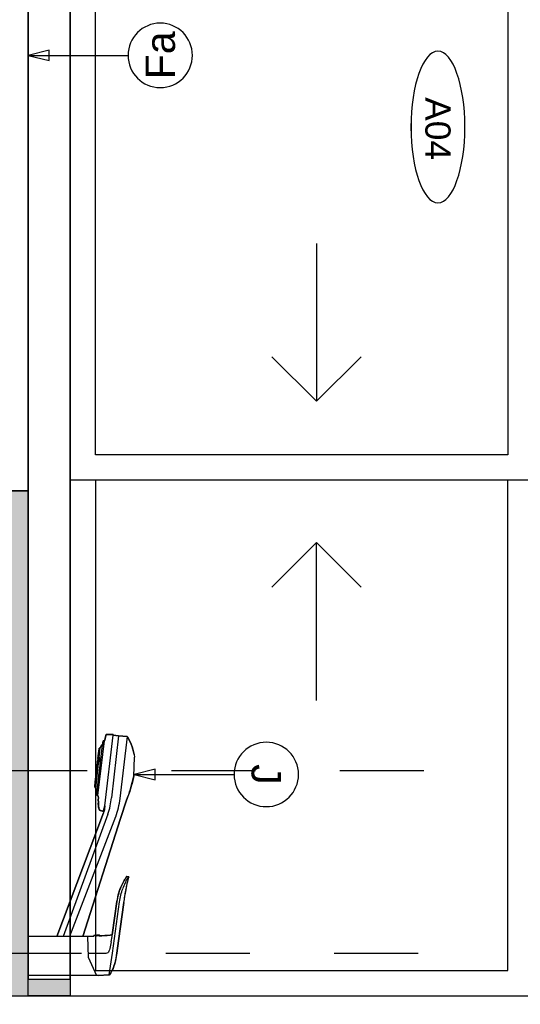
# Model space of a CAD drawing. Header units: millimetres. Extents: x -989 to -850, y -581 to -509.
# Tile 26 of 52: x -953.442 to -952.847, y -576.355 to -575.185. Entities that reach past the tile are written whole.
import ezdxf
from ezdxf.enums import TextEntityAlignment as Align

# ---------------------------------------------------------------- set-up
doc = ezdxf.new("R2010")
doc.units = ezdxf.units.MM
doc.header["$LTSCALE"] = 0.2
doc.set_wipeout_variables(frame=1)
doc.linetypes.add('DASHDOT', pattern=[1, 0.5, -0.25, 0, -0.25])
for name, color, linetype in [('A-ALBA-0', 253, 'Continuous'), ('A-ALBA-2', 2, 'Continuous'), ('A-ALBA-4', 6, 'Continuous'), ('A-ANNO-NIV', 2, 'Continuous'), ('A-ANNO-PLANI @ 20', 1, 'Continuous'), ('A-ANNO-SIMB @ 20', 2, 'Continuous'), ('A-ANOT-COTA-PARC', 1, 'Continuous'), ('A-EQPM-FIJO', 1, 'Continuous'), ('A-EQPM-SANI', 1, 'Continuous'), ('TXT COTA', 3, 'Continuous')]:
    doc.layers.add(name, color=color, linetype=linetype)
doc.styles.add('BIS-COTA', font='swissb.ttf')
doc.styles.add('E5-100', font='micross.ttf')
doc.dimstyles.new('BIS-COTA-NIVE', dxfattribs={"dimscale": 1.8, "dimtxt": 0.0018, "dimasz": 0.0015, "dimexe": 0, "dimexo": 0, "dimgap": 0.0027, "dimtad": 2, "dimtih": 1, "dimtoh": 1, "dimzin": 1, "dimdsep": 46, "dimtxsty": 'BIS-COTA', "dimblk1": 'MARK1', "dimblk2": 'MARK2', "dimsah": 1, "dimcen": 0.0015, "dimclrd": 1, "dimclre": 1, "dimaunit": 1, "dimadec": 0, "dimazin": 0, "dimtfac": 1, "dimtix": 1, "dimtofl": 0, "dimtmove": 2, "dimatfit": 3, "dimldrblk": 'MARK1', "dimfxl": 1, "dimtolj": 1, "dimarcsym": 0})
doc.dimstyles.new('BIS-COTA-PARC', dxfattribs={"dimscale": 0, "dimtxt": 0.0018, "dimasz": 0.001, "dimexe": 0.0015, "dimexo": 0, "dimgap": 0.0005, "dimtad": 1, "dimdec": 0, "dimlfac": 100, "dimzin": 9, "dimdsep": 46, "dimtxsty": 'BIS-COTA', "dimblk": 'OBLIQUE', "dimcen": 2.5, "dimclrd": 256, "dimclre": 251, "dimclrt": 2, "dimadec": 1, "dimazin": 2, "dimtfac": 1, "dimtdec": 0, "dimtix": 1, "dimtmove": 2, "dimatfit": 3, "dimldrblk": 'DOT', "dimfxl": 0.0015, "dimfxlon": 1, "dimtolj": 1, "dimtzin": 0, "dimarcsym": 0})

# ---------------------------------------------------------------- blocks, each defined once
blk = doc.blocks.new('_Oblique')
at = {"layer": 'TXT COTA', "color": 0, "lineweight": -2}
blk.add_line((-0.5, -0.5), (0.5, 0.5), dxfattribs=at)
blk = doc.blocks.new('*D627')
at = {"layer": 'A-ANOT-COTA-PARC', "color": 251, "lineweight": -2, "transparency": 16777216}
for p, q in [((-954.5142, -572.9447), (-954.4542, -572.9447)), ((-954.4542, -576.3447), (-954.5142, -576.3447))]:
    blk.add_line(p, q, dxfattribs=at)
at = {"layer": 'A-ANOT-COTA-PARC', "lineweight": -2, "transparency": 16777216}
blk.add_line((-954.4842, -576.3447), (-954.4842, -572.9447), dxfattribs=at)
at = {"layer": 'Defpoints', "color": 0, "transparency": 16777216}
for p in [(-955.105, -572.9447), (-954.4842, -572.9447), (-952.1202, -576.3447)]:
    blk.add_point(p, dxfattribs=at)
at = {"layer": 'A-ANOT-COTA-PARC', "lineweight": -2, "transparency": 16777216, "xscale": 0.02, "yscale": 0.02, "zscale": 0.02}
for p, rotation in [((-954.4842, -572.9447), 90), ((-954.4842, -576.3447), 270)]:
    blk.add_blockref('_Oblique', p, dxfattribs=dict(at, rotation=rotation))
at = {"layer": 'A-ANOT-COTA-PARC', "color": 2, "transparency": 16777216, "insert": (-954.5127, -574.6447), "char_height": 0.036, "attachment_point": 5, "rotation": 90, "style": 'BIS-COTA'}
blk.add_mtext('\\A1;340', dxfattribs=at)
blk = doc.blocks.new('_Dot')
at = {"color": 0, "linetype": 'ByBlock', "lineweight": -2}
blk.add_line((-0.5, 0), (-1, 0), dxfattribs=at)
at = {"color": 0, "linetype": 'ByBlock', "const_width": 0.5}
blk.add_lwpolyline([(-0.25, 0, 1), (0.25, 0, 1)], format="xyb", close=True, dxfattribs=at)
blk = doc.blocks.new('*U63')
blk.add_lwpolyline([(0, -0.007846), (-0.000312, -0.006596), (0.000313, -0.006596)], close=True)
blk.add_wipeout([(0, -0.001913), (0.000299, -0.00189), (0.000591, -0.00182), (0.000869, -0.001705), (0.001125, -0.001548), (0.001353, -0.001353), (0.001548, -0.001125), (0.001705, -0.000869), (0.00182, -0.000591), (0.00189, -0.000299), (0.001913, 0), (0.00189, 0.000299), (0.00182, 0.000591), (0.001705, 0.000869), (0.001548, 0.001125), (0.001353, 0.001353), (0.001125, 0.001548), (0.000869, 0.001705), (0.000591, 0.00182), (0.000299, 0.00189), (0, 0.001913), (-0.000299, 0.00189), (-0.000591, 0.00182), (-0.000869, 0.001705), (-0.001125, 0.001548), (-0.001353, 0.001353), (-0.001548, 0.001125), (-0.001705, 0.000869), (-0.00182, 0.000591), (-0.00189, 0.000299), (-0.001913, 0), (-0.00189, -0.000299), (-0.00182, -0.000591), (-0.001705, -0.000869), (-0.001548, -0.001125), (-0.001353, -0.001353), (-0.001125, -0.001548), (-0.000869, -0.001705), (-0.000591, -0.00182), (-0.000299, -0.00189)])
at = {"linetype": 'Continuous'}
blk.add_line((0, -0.007846), (0, -0.001913), dxfattribs=at)
blk.add_circle((0, 0), 0.001913)
at = {"color": 1, "linetype": 'Continuous', "style": 'E5-100'}
blk.add_attdef('LETRA', text='', height=0.00175, dxfattribs=at).set_placement((0, 0), align=Align.MIDDLE_CENTER)
blk = doc.blocks.new('*U61')
blk.add_lwpolyline([(0, 0.007846), (0.000312, 0.006596), (-0.000313, 0.006596)], close=True)
blk.add_wipeout([(0, -0.001913), (0.000299, -0.00189), (0.000591, -0.00182), (0.000869, -0.001705), (0.001125, -0.001548), (0.001353, -0.001353), (0.001548, -0.001125), (0.001705, -0.000869), (0.00182, -0.000591), (0.00189, -0.000299), (0.001913, 0), (0.00189, 0.000299), (0.00182, 0.000591), (0.001705, 0.000869), (0.001548, 0.001125), (0.001353, 0.001353), (0.001125, 0.001548), (0.000869, 0.001705), (0.000591, 0.00182), (0.000299, 0.00189), (0, 0.001913), (-0.000299, 0.00189), (-0.000591, 0.00182), (-0.000869, 0.001705), (-0.001125, 0.001548), (-0.001353, 0.001353), (-0.001548, 0.001125), (-0.001705, 0.000869), (-0.00182, 0.000591), (-0.00189, 0.000299), (-0.001913, 0), (-0.00189, -0.000299), (-0.00182, -0.000591), (-0.001705, -0.000869), (-0.001548, -0.001125), (-0.001353, -0.001353), (-0.001125, -0.001548), (-0.000869, -0.001705), (-0.000591, -0.00182), (-0.000299, -0.00189)])
at = {"linetype": 'Continuous'}
blk.add_line((0, 0.007846), (0, 0.001913), dxfattribs=at)
blk.add_circle((0, 0), 0.001913)
at = {"color": 1, "linetype": 'Continuous', "style": 'E5-100'}
blk.add_attdef('LETRA', text='', height=0.00175, dxfattribs=at).set_placement((0, 0), align=Align.MIDDLE_CENTER)
blk = doc.blocks.new('*D584')
at = {"layer": 'A-ANNO-NIV', "color": 1, "lineweight": -2, "transparency": 16777216}
for p, q in [((-952.8319, -574.7088), (-952.907, -574.5484)), ((-952.907, -574.5484), (-952.907, -574.6084)), ((-952.8319, -574.6488), (-952.8319, -574.7088))]:
    blk.add_line(p, q, dxfattribs=at)
at = {"layer": 'Defpoints', "color": 0, "transparency": 16777216}
for p in [(-952.907, -574.6084), (-952.8319, -574.6488), (-954.3319, -576.3447)]:
    blk.add_point(p, dxfattribs=at)
at = {"layer": 'A-ANNO-NIV', "color": 0, "transparency": 16777216, "insert": (-952.907, -574.7291), "char_height": 0.036, "attachment_point": 5, "rotation": 90, "style": 'BIS-COTA'}
blk.add_mtext('\\A1;+1.50', dxfattribs=at)
blk = doc.blocks.new('MARK1')
at = {"color": 0}
for p, q in [((1, 0), (-1, 0)), ((0, 1.5), (0, -1.5))]:
    blk.add_line(p, q, dxfattribs=at)
blk.add_lwpolyline([(0.5, 0.5), (-0.5, -0.5)], dxfattribs=at)
blk = doc.blocks.new('MARK2')
at = {"color": 0}
for p, q in [((1, 0), (-1, 0)), ((0, 1.5), (0, -1.5))]:
    blk.add_line(p, q, dxfattribs=at)
blk.add_lwpolyline([(0.5, 0.5), (-0.5, -0.5)], dxfattribs=at)
blk = doc.blocks.new('CCA-PLANI1')
blk.add_wipeout([(0.225, 0), (0.2186, -0.0189), (0.2045, -0.0333), (0.1875, -0.0442), (0.1691, -0.0528), (0.15, -0.0596), (0.1305, -0.0652), (0.1108, -0.0696), (0.0908, -0.0732), (0.0708, -0.0759), (0.0506, -0.078), (0.0304, -0.0793), (0.0101, -0.0799), (-0.0101, -0.0799), (-0.0304, -0.0793), (-0.0506, -0.078), (-0.0708, -0.0759), (-0.0908, -0.0732), (-0.1108, -0.0696), (-0.1305, -0.0652), (-0.15, -0.0596), (-0.1691, -0.0528), (-0.1875, -0.0442), (-0.2045, -0.0333), (-0.2186, -0.0189), (-0.225, 0), (-0.2186, 0.0189), (-0.2045, 0.0333), (-0.1875, 0.0442), (-0.1691, 0.0528), (-0.15, 0.0596), (-0.1305, 0.0652), (-0.1108, 0.0696), (-0.0908, 0.0732), (-0.0708, 0.0759), (-0.0506, 0.078), (-0.0304, 0.0793), (-0.0101, 0.0799), (0.0101, 0.0799), (0.0304, 0.0793), (0.0506, 0.078), (0.0708, 0.0759), (0.0908, 0.0732), (0.1108, 0.0696), (0.1305, 0.0652), (0.15, 0.0596), (0.1691, 0.0528), (0.1875, 0.0442), (0.2045, 0.0333), (0.2186, 0.0189)])
blk.add_ellipse((0, 0), major_axis=(-0.225, 0), ratio=0.355556, start_param=-3.141592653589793, end_param=3.141592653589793)
at = {"color": 2, "style": 'E5-100'}
blk.add_attdef('TIPO', text='', height=0.075, rotation=360, dxfattribs=at).set_placement((0, 0), align=Align.MIDDLE_CENTER)
blk = doc.blocks.new('Linea fas 3')
at = {"layer": 'A-EQPM-SANI'}
for p, q in [((24.6808, 23.992), (24.6808, 24.0753)), ((24.7272, 24.0046), (24.7272, 24.0753)), ((24.8742, 23.9856), (24.7272, 24.0413)), ((24.8725, 23.9805), (24.7272, 24.0335)), ((24.8694, 23.9713), (24.7272, 24.0261)), ((24.7272, 24.0102), (24.8674, 23.9655)), ((24.7276, 23.9971), (24.7272, 24.0046)), ((24.6808, 23.992), (24.6815, 23.9788)), ((24.728, 23.9971), (24.7276, 23.9971)), ((24.7279, 23.991), (24.7283, 23.9911)), ((24.7286, 23.9779), (24.7279, 23.991)), ((24.7281, 23.9971), (24.728, 23.9971)), ((24.728, 23.9971), (24.728, 23.9971)), ((24.728, 23.9971), (24.728, 23.9971)), ((24.7282, 23.9971), (24.7281, 23.9971)), ((24.7281, 23.9971), (24.7281, 23.9971)), ((24.7281, 23.9971), (24.7281, 23.9971)), ((24.7281, 23.9971), (24.7281, 23.9971)), ((24.7282, 23.997), (24.7282, 23.9971)), ((24.7282, 23.9971), (24.7282, 23.9971)), ((24.7282, 23.9971), (24.7282, 23.9971)), ((24.7283, 23.997), (24.7282, 23.997)), ((24.7282, 23.997), (24.7282, 23.997)), ((24.7283, 23.9969), (24.7283, 23.997)), ((24.7283, 23.997), (24.7283, 23.997)), ((24.7283, 23.997), (24.7283, 23.997)), ((24.7291, 23.991), (24.7283, 23.9969)), ((24.7283, 23.9969), (24.7283, 23.9969)), ((24.7283, 23.9969), (24.7283, 23.9969)), ((24.7283, 23.9911), (24.7284, 23.9906)), ((24.7284, 23.9906), (24.7288, 23.9907)), ((24.7288, 23.9907), (24.7288, 23.9907)), ((24.7288, 23.9907), (24.7289, 23.9907)), ((24.7289, 23.9907), (24.7289, 23.9907)), ((24.7289, 23.9907), (24.7289, 23.9907)), ((24.7289, 23.9907), (24.729, 23.9907)), ((24.729, 23.9908), (24.729, 23.9909)), ((24.729, 23.9909), (24.7291, 23.9909)), ((24.729, 23.9907), (24.729, 23.9908)), ((24.729, 23.9908), (24.729, 23.9908)), ((24.729, 23.9908), (24.729, 23.9908)), ((24.729, 23.9908), (24.729, 23.9908)), ((24.7291, 23.9909), (24.7291, 23.991)), ((24.7291, 23.991), (24.7291, 23.991)), ((24.7291, 23.991), (24.7291, 23.991)), ((24.7291, 23.9909), (24.7291, 23.9909)), ((24.7291, 23.9909), (24.7291, 23.9909)), ((24.8768, 23.9894), (24.876, 23.9868)), ((24.876, 23.9868), (24.876, 23.9867)), ((24.876, 23.9867), (24.876, 23.9866)), ((24.876, 23.9866), (24.876, 23.9865)), ((24.876, 23.9865), (24.876, 23.9864)), ((24.876, 23.9864), (24.876, 23.9863)), ((24.876, 23.9863), (24.876, 23.9862)), ((24.876, 23.9862), (24.876, 23.9862)), ((24.876, 23.9862), (24.8761, 23.9861)), ((24.8761, 23.9861), (24.8761, 23.986)), ((24.8761, 23.986), (24.8762, 23.9859)), ((24.8769, 23.9897), (24.8768, 23.9896)), ((24.8768, 23.9896), (24.8768, 23.9894)), ((24.877, 23.9898), (24.8769, 23.9897)), ((24.8771, 23.9901), (24.877, 23.99)), ((24.877, 23.99), (24.877, 23.9898)), ((24.8772, 23.9902), (24.8771, 23.9901)), ((24.8773, 23.9903), (24.8772, 23.9902)), ((24.8774, 23.9904), (24.8773, 23.9903)), ((24.8775, 23.9905), (24.8774, 23.9904)), ((24.8777, 23.9906), (24.8775, 23.9905)), ((24.8778, 23.9906), (24.8777, 23.9906)), ((24.8779, 23.9907), (24.8778, 23.9906)), ((24.8781, 23.9907), (24.8779, 23.9907)), ((24.8789, 23.991), (24.8781, 23.9907)), ((24.8797, 23.9912), (24.8789, 23.991)), ((24.8805, 23.9914), (24.8797, 23.9912)), ((24.8814, 23.9916), (24.8805, 23.9914)), ((24.8822, 23.9917), (24.8814, 23.9916)), ((24.883, 23.9918), (24.8822, 23.9917)), ((24.8839, 23.9918), (24.883, 23.9918)), ((24.8845, 23.9918), (24.8839, 23.9918)), ((24.885, 23.9918), (24.8845, 23.9918)), ((24.8856, 23.9918), (24.885, 23.9918)), ((24.8862, 23.9918), (24.8856, 23.9918)), ((24.8867, 23.9917), (24.8862, 23.9918)), ((24.8895, 23.9921), (24.8867, 23.9917)), ((24.8919, 23.9918), (24.8895, 23.9921)), ((24.8935, 23.992), (24.8919, 23.9918)), ((24.8947, 23.9923), (24.8933, 23.9921)), ((24.8933, 23.9921), (24.8933, 23.9921)), ((24.8933, 23.9921), (24.8933, 23.9921)), ((24.8933, 23.9921), (24.8933, 23.9921)), ((24.8933, 23.9921), (24.8933, 23.9921)), ((24.8933, 23.9921), (24.8934, 23.9921)), ((24.8934, 23.9921), (24.8934, 23.9921)), ((24.8934, 23.9921), (24.8934, 23.9921)), ((24.8934, 23.9921), (24.8934, 23.9921)), ((24.8934, 23.9921), (24.8934, 23.9921)), ((24.8934, 23.9921), (24.8935, 23.9921)), ((24.8935, 23.9921), (24.8935, 23.9921)), ((24.8935, 23.9921), (24.8935, 23.992)), ((24.8935, 23.992), (24.8935, 23.992)), ((24.895, 23.9936), (24.8947, 23.9923)), ((24.8947, 23.9923), (24.9594, 23.9847)), ((24.9001, 23.9932), (24.895, 23.9936)), ((24.9002, 23.9942), (24.9001, 23.9932)), ((24.9001, 23.9932), (24.9544, 23.9868)), ((24.9003, 23.9944), (24.9002, 23.9943)), ((24.9002, 23.9943), (24.9002, 23.9943)), ((24.9002, 23.9943), (24.9002, 23.9943)), ((24.9002, 23.9943), (24.9002, 23.9943)), ((24.9002, 23.9943), (24.9002, 23.9943)), ((24.9002, 23.9943), (24.9002, 23.9942)), ((24.9004, 23.9945), (24.9003, 23.9944)), ((24.9003, 23.9944), (24.9003, 23.9944)), ((24.9003, 23.9944), (24.9003, 23.9944)), ((24.9003, 23.9944), (24.9003, 23.9944)), ((24.9003, 23.9944), (24.9003, 23.9944)), ((24.9005, 23.9945), (24.9004, 23.9945)), ((24.9004, 23.9945), (24.9004, 23.9945)), ((24.9004, 23.9945), (24.9004, 23.9945)), ((24.9004, 23.9945), (24.9004, 23.9945)), ((24.901, 23.9946), (24.9005, 23.9945)), ((24.9016, 23.9947), (24.901, 23.9946)), ((24.9022, 23.9948), (24.9016, 23.9947)), ((24.9024, 23.9949), (24.9022, 23.9948)), ((24.9025, 23.9949), (24.9024, 23.9949)), ((24.9027, 23.9949), (24.9025, 23.9949)), ((24.9028, 23.995), (24.9027, 23.9949)), ((24.9029, 23.995), (24.9028, 23.995)), ((24.9038, 23.9954), (24.9029, 23.995)), ((24.9029, 23.995), (24.9513, 23.9898)), ((24.9039, 23.9955), (24.9038, 23.9954)), ((24.904, 23.9956), (24.9039, 23.9955)), ((24.9041, 23.9956), (24.904, 23.9956)), ((24.9042, 23.9957), (24.9041, 23.9956)), ((24.9043, 23.9958), (24.9042, 23.9957)), ((24.9044, 23.9959), (24.9043, 23.9958)), ((24.9045, 23.9959), (24.9044, 23.9959)), ((24.9051, 23.9961), (24.9045, 23.9959)), ((24.911, 23.9955), (24.9051, 23.9961)), ((24.911, 23.9954), (24.911, 23.9955)), ((24.9169, 23.9948), (24.911, 23.9954)), ((24.917, 23.9947), (24.9169, 23.9948)), ((24.9205, 23.9944), (24.917, 23.9947)), ((24.9196, 23.9911), (24.9219, 23.9906)), ((24.9206, 23.9943), (24.9205, 23.9944)), ((24.9258, 23.9937), (24.9206, 23.9943)), ((24.9219, 23.9906), (24.9242, 23.9902)), ((24.9242, 23.9902), (24.9265, 23.9899)), ((24.9261, 23.9937), (24.9258, 23.9937)), ((24.9293, 23.9934), (24.9261, 23.9937)), ((24.9265, 23.9899), (24.9288, 23.9898)), ((24.9288, 23.9898), (24.9311, 23.9898)), ((24.9295, 23.9933), (24.9293, 23.9934)), ((24.9347, 23.9927), (24.9295, 23.9933)), ((24.9311, 23.9898), (24.9334, 23.9898)), ((24.9334, 23.9898), (24.9357, 23.99)), ((24.9348, 23.9927), (24.9347, 23.9927)), ((24.9347, 23.9927), (24.9347, 23.9927)), ((24.9347, 23.9927), (24.9347, 23.9927)), ((24.9349, 23.9927), (24.9348, 23.9927)), ((24.9348, 23.9927), (24.9348, 23.9927)), ((24.9348, 23.9927), (24.9348, 23.9927)), ((24.9348, 23.9927), (24.9348, 23.9927)), ((24.9348, 23.9927), (24.9348, 23.9927)), ((24.9348, 23.9927), (24.9348, 23.9927)), ((24.9383, 23.9922), (24.9349, 23.9928)), ((24.9349, 23.9928), (24.9349, 23.9927)), ((24.9349, 23.9927), (24.9349, 23.9927)), ((24.9349, 23.9927), (24.9349, 23.9927)), ((24.9357, 23.99), (24.938, 23.9903)), ((24.938, 23.9903), (24.9403, 23.9907)), ((24.9384, 23.9923), (24.9383, 23.9922)), ((24.9443, 23.9915), (24.9384, 23.9923)), ((24.9403, 23.9907), (24.9434, 23.9912)), ((24.9502, 23.9908), (24.9443, 23.9916)), ((24.9443, 23.9916), (24.9443, 23.9916)), ((24.9443, 23.9916), (24.9443, 23.9916)), ((24.9443, 23.9916), (24.9443, 23.9916)), ((24.9443, 23.9916), (24.9443, 23.9916)), ((24.9443, 23.9916), (24.9443, 23.9916)), ((24.9443, 23.9916), (24.9443, 23.9916)), ((24.9443, 23.9916), (24.9443, 23.9915)), ((24.9443, 23.9915), (24.9443, 23.9915)), ((24.9443, 23.9915), (24.9443, 23.9915)), ((24.9443, 23.9915), (24.9443, 23.9915)), ((24.9443, 23.9915), (24.9443, 23.9915)), ((24.9443, 23.9915), (24.9443, 23.9915)), ((24.9443, 23.9915), (24.9443, 23.9915)), ((24.9443, 23.9915), (24.9443, 23.9915)), ((24.9443, 23.9915), (24.9443, 23.9915)), ((24.9503, 23.9908), (24.9502, 23.9908)), ((24.9504, 23.9908), (24.9503, 23.9908)), ((24.9503, 23.9908), (24.9503, 23.9908)), ((24.9505, 23.9908), (24.9504, 23.9908)), ((24.9505, 23.9907), (24.9505, 23.9908)), ((24.9506, 23.9907), (24.9505, 23.9907)), ((24.9507, 23.9907), (24.9506, 23.9907)), ((24.9507, 23.9906), (24.9507, 23.9907)), ((24.9508, 23.9906), (24.9507, 23.9906)), ((24.9508, 23.9905), (24.9508, 23.9906)), ((24.9509, 23.9904), (24.9508, 23.9905)), ((24.951, 23.9903), (24.9509, 23.9904)), ((24.9509, 23.9904), (24.9509, 23.9904)), ((24.9513, 23.9898), (24.951, 23.9903)), ((24.9516, 23.9896), (24.9513, 23.9898)), ((24.9519, 23.9894), (24.9516, 23.9896)), ((24.9522, 23.9892), (24.9519, 23.9894)), ((24.9525, 23.989), (24.9522, 23.9892)), ((24.9544, 23.9882), (24.9525, 23.989)), ((24.9545, 23.9881), (24.9544, 23.9882)), ((24.9544, 23.9882), (24.9544, 23.9882)), ((24.9544, 23.9882), (24.9544, 23.9882)), ((24.9544, 23.9882), (24.9544, 23.9882)), ((24.9544, 23.9868), (24.9545, 23.9879)), ((24.9595, 23.986), (24.9544, 23.9868)), ((24.9545, 23.988), (24.9545, 23.9881)), ((24.9545, 23.9881), (24.9545, 23.9881)), ((24.9545, 23.9881), (24.9545, 23.9881)), ((24.9545, 23.9881), (24.9545, 23.9881)), ((24.9545, 23.9881), (24.9545, 23.9881)), ((24.9545, 23.9879), (24.9545, 23.988)), ((24.9545, 23.988), (24.9545, 23.988)), ((24.9545, 23.988), (24.9545, 23.988)), ((24.9545, 23.988), (24.9545, 23.988)), ((24.9545, 23.9879), (24.9545, 23.9879)), ((24.9545, 23.9879), (24.9545, 23.9879)), ((24.9594, 23.9847), (24.9595, 23.986)), ((24.6815, 23.9788), (24.6815, 23.9788)), ((24.6815, 23.9788), (24.6815, 23.9788)), ((24.6815, 23.9788), (24.6815, 23.9787)), ((24.6815, 23.9787), (24.6815, 23.9787)), ((24.6815, 23.9787), (24.6815, 23.9787)), ((24.6815, 23.9787), (24.6815, 23.9786)), ((24.6815, 23.9786), (24.6815, 23.9786)), ((24.6815, 23.9786), (24.6816, 23.9786)), ((24.6816, 23.9786), (24.6816, 23.9785)), ((24.6816, 23.9785), (24.6816, 23.9785)), ((24.6816, 23.9785), (24.6816, 23.9785)), ((24.6816, 23.9785), (24.6817, 23.9785)), ((24.6817, 23.9785), (24.6817, 23.9784)), ((24.6817, 23.9784), (24.6831, 23.9776)), ((24.6831, 23.9776), (24.6845, 23.9767)), ((24.6845, 23.9767), (24.6859, 23.9759)), ((24.6859, 23.9759), (24.6873, 23.9752)), ((24.6873, 23.9752), (24.6888, 23.9745)), ((24.6888, 23.9745), (24.6903, 23.9739)), ((24.7286, 23.9777), (24.7286, 23.9779)), ((24.7286, 23.9774), (24.7286, 23.9777)), ((24.7286, 23.9772), (24.7286, 23.9774)), ((24.7287, 23.9769), (24.7286, 23.9772)), ((24.7287, 23.9767), (24.7287, 23.9769)), ((24.7288, 23.9765), (24.7287, 23.9767)), ((24.7289, 23.9762), (24.7288, 23.9765)), ((24.729, 23.976), (24.7289, 23.9762)), ((24.7291, 23.9758), (24.729, 23.976)), ((24.7292, 23.9756), (24.7291, 23.9758)), ((24.7685, 23.9697), (24.7292, 23.9756)), ((24.8754, 23.9852), (24.8742, 23.9856)), ((24.8765, 23.985), (24.8754, 23.9852)), ((24.8762, 23.9859), (24.8762, 23.9858)), ((24.8762, 23.9858), (24.8763, 23.9858)), ((24.8763, 23.9858), (24.8764, 23.9857)), ((24.8764, 23.9857), (24.8764, 23.9857)), ((24.8764, 23.9857), (24.8765, 23.9856)), ((24.8765, 23.9856), (24.8766, 23.9856)), ((24.8777, 23.9847), (24.8765, 23.985)), ((24.8766, 23.9856), (24.8767, 23.9855)), ((24.8767, 23.9855), (24.8824, 23.9842)), ((24.8788, 23.9846), (24.8777, 23.9847)), ((24.88, 23.9844), (24.8788, 23.9846)), ((24.8812, 23.9843), (24.88, 23.9844)), ((24.8824, 23.9842), (24.8812, 23.9843)), ((24.8824, 23.9842), (24.9664, 23.9743)), ((24.9654, 23.9677), (24.8919, 23.9761)), ((24.9608, 23.9843), (24.9594, 23.9847)), ((24.9605, 23.9841), (24.9605, 23.9842)), ((24.9605, 23.9842), (24.9605, 23.9842)), ((24.9605, 23.9842), (24.9606, 23.9842)), ((24.9622, 23.9836), (24.9605, 23.9841)), ((24.9606, 23.9842), (24.9607, 23.9843)), ((24.9606, 23.9842), (24.9606, 23.9842)), ((24.9606, 23.9842), (24.9606, 23.9842)), ((24.9606, 23.9842), (24.9606, 23.9842)), ((24.9606, 23.9842), (24.9606, 23.9842)), ((24.9607, 23.9843), (24.9607, 23.9843)), ((24.9607, 23.9843), (24.9607, 23.9843)), ((24.9607, 23.9843), (24.9607, 23.9843)), ((24.9607, 23.9843), (24.9608, 23.9843)), ((24.9608, 23.9843), (24.9608, 23.9843)), ((24.9608, 23.9843), (24.9608, 23.9843)), ((24.9608, 23.9843), (24.9608, 23.9843)), ((24.9644, 23.9833), (24.9622, 23.9836)), ((24.967, 23.9824), (24.9644, 23.9833)), ((24.9654, 23.9677), (24.9664, 23.9743)), ((24.9664, 23.9743), (24.9666, 23.9743)), ((24.9666, 23.9743), (24.9667, 23.9743)), ((24.9667, 23.9743), (24.9667, 23.9743)), ((24.9667, 23.9743), (24.9667, 23.9743)), ((24.9667, 23.9743), (24.9667, 23.9743)), ((24.9667, 23.9743), (24.9668, 23.9743)), ((24.9668, 23.9743), (24.9669, 23.9744)), ((24.9668, 23.9743), (24.9668, 23.9743)), ((24.9668, 23.9743), (24.9668, 23.9743)), ((24.9668, 23.9743), (24.9668, 23.9743)), ((24.9669, 23.9744), (24.9669, 23.9745)), ((24.9669, 23.9745), (24.9669, 23.9745)), ((24.9669, 23.9745), (24.9669, 23.9745)), ((24.9669, 23.9745), (24.967, 23.9745)), ((24.9669, 23.9744), (24.9669, 23.9744)), ((24.9669, 23.9744), (24.9669, 23.9744)), ((24.9669, 23.9744), (24.9669, 23.9744)), ((24.967, 23.9823), (24.967, 23.9824)), ((24.967, 23.9824), (24.967, 23.9824)), ((24.967, 23.9824), (24.967, 23.9824)), ((24.9671, 23.9823), (24.967, 23.9823)), ((24.967, 23.9746), (24.9672, 23.9821)), ((24.967, 23.9745), (24.967, 23.9746)), ((24.9671, 23.9822), (24.9671, 23.9823)), ((24.9671, 23.9823), (24.9671, 23.9823)), ((24.9671, 23.9823), (24.9671, 23.9823)), ((24.9671, 23.9823), (24.9671, 23.9823)), ((24.9671, 23.9823), (24.9671, 23.9823)), ((24.9672, 23.9822), (24.9671, 23.9822)), ((24.9672, 23.9821), (24.9672, 23.9822)), ((24.9672, 23.9822), (24.9672, 23.9822)), ((24.9672, 23.9822), (24.9672, 23.9822)), ((24.9672, 23.9821), (24.9672, 23.9821)), ((24.9672, 23.9821), (24.9672, 23.9821)), ((24.6903, 23.9739), (24.6919, 23.9733)), ((24.6919, 23.9733), (24.6929, 23.9729)), ((24.6929, 23.9729), (24.694, 23.9725)), ((24.694, 23.9725), (24.6951, 23.9722)), ((24.6951, 23.9722), (24.6962, 23.9719)), ((24.6962, 23.9719), (24.6973, 23.9716)), ((24.6973, 23.9716), (24.6984, 23.9714)), ((24.6984, 23.9714), (24.7014, 23.9708)), ((24.7014, 23.9708), (24.7045, 23.9703)), ((24.7045, 23.9703), (24.7075, 23.9699)), ((24.7075, 23.9699), (24.722, 23.9678)), ((24.722, 23.9678), (24.7674, 23.9615)), ((24.7707, 23.9694), (24.7685, 23.9697)), ((24.7728, 23.969), (24.7707, 23.9694)), ((24.7749, 23.9685), (24.7728, 23.969)), ((24.777, 23.968), (24.7749, 23.9685)), ((24.7791, 23.9674), (24.777, 23.968)), ((24.7808, 23.9669), (24.7791, 23.9674)), ((24.7824, 23.9663), (24.7808, 23.9669)), ((24.7841, 23.9657), (24.7824, 23.9663)), ((24.7857, 23.965), (24.7841, 23.9657)), ((24.7873, 23.9643), (24.7857, 23.965)), ((24.7889, 23.9636), (24.7873, 23.9643)), ((24.7904, 23.9628), (24.7889, 23.9636)), ((24.792, 23.962), (24.7904, 23.9628)), ((24.8674, 23.9655), (24.8891, 23.9582)), ((24.9645, 23.9577), (24.891, 23.9661)), ((24.9645, 23.9577), (24.9654, 23.9677)), ((24.7674, 23.9615), (24.7712, 23.9609)), ((24.7712, 23.9609), (24.775, 23.9603)), ((24.775, 23.9603), (24.7775, 23.9599)), ((24.7775, 23.9599), (24.78, 23.9594)), ((24.78, 23.9594), (24.7825, 23.9589)), ((24.7825, 23.9589), (24.785, 23.9585)), ((24.785, 23.9585), (24.7875, 23.9579)), ((24.7875, 23.9579), (24.7909, 23.9572)), ((24.7909, 23.9572), (24.7942, 23.9565)), ((24.7935, 23.9611), (24.792, 23.962)), ((24.795, 23.9603), (24.7935, 23.9611)), ((24.7942, 23.9565), (24.7975, 23.9557)), ((24.7958, 23.9598), (24.795, 23.9603)), ((24.7966, 23.9593), (24.7958, 23.9598)), ((24.7974, 23.9588), (24.7966, 23.9593)), ((24.7982, 23.9582), (24.7974, 23.9588)), ((24.7975, 23.9557), (24.7976, 23.9557)), ((24.7976, 23.9557), (24.7976, 23.9557)), ((24.7976, 23.9557), (24.7977, 23.9557)), ((24.7977, 23.9557), (24.7977, 23.9557)), ((24.7977, 23.9557), (24.7977, 23.9557)), ((24.7977, 23.9557), (24.7978, 23.9557)), ((24.7978, 23.9557), (24.7978, 23.9557)), ((24.7978, 23.9557), (24.7979, 23.9557)), ((24.7979, 23.9557), (24.7979, 23.9558)), ((24.7979, 23.9558), (24.798, 23.9558)), ((24.798, 23.9558), (24.798, 23.9559)), ((24.798, 23.9559), (24.7981, 23.9559)), ((24.798, 23.9558), (24.798, 23.9558)), ((24.7981, 23.9561), (24.7984, 23.9578)), ((24.7981, 23.956), (24.7981, 23.9561)), ((24.7981, 23.9559), (24.7981, 23.956)), ((24.7981, 23.956), (24.7981, 23.956)), ((24.7981, 23.9559), (24.7981, 23.9559)), ((24.7983, 23.9581), (24.7982, 23.9582)), ((24.7982, 23.9582), (24.7982, 23.9582)), ((24.7982, 23.9582), (24.7982, 23.9582)), ((24.7983, 23.958), (24.7983, 23.9581)), ((24.7983, 23.9581), (24.7983, 23.9581)), ((24.7983, 23.9581), (24.7983, 23.9581)), ((24.7984, 23.9579), (24.7983, 23.958)), ((24.7983, 23.958), (24.7983, 23.958)), ((24.7983, 23.958), (24.7983, 23.958)), ((24.7984, 23.9578), (24.7984, 23.9579)), ((24.7984, 23.9579), (24.7984, 23.9579)), ((24.7984, 23.9578), (24.7984, 23.9578)), ((24.7984, 23.9578), (24.7984, 23.9578)), ((24.8891, 23.9582), (24.8924, 23.957)), ((24.8924, 23.957), (24.8956, 23.9558)), ((24.8956, 23.9558), (24.8989, 23.9547)), ((24.8989, 23.9547), (24.9022, 23.9537)), ((24.9022, 23.9537), (24.9056, 23.9528)), ((24.9056, 23.9528), (24.9102, 23.9516)), ((24.9102, 23.9516), (24.9149, 23.9504)), ((24.9465, 23.9501), (24.9495, 23.9509)), ((24.9495, 23.9509), (24.9525, 23.9518)), ((24.9525, 23.9518), (24.9555, 23.9529)), ((24.9555, 23.9529), (24.9584, 23.9541)), ((24.9584, 23.9541), (24.9612, 23.9555)), ((24.9612, 23.9555), (24.964, 23.9569)), ((24.964, 23.9569), (24.964, 23.957)), ((24.964, 23.957), (24.9641, 23.957)), ((24.9641, 23.957), (24.9642, 23.957)), ((24.9642, 23.957), (24.9642, 23.9571)), ((24.9642, 23.9571), (24.9643, 23.9571)), ((24.9643, 23.9572), (24.9644, 23.9573)), ((24.9643, 23.9571), (24.9643, 23.9572)), ((24.9643, 23.9572), (24.9643, 23.9572)), ((24.9644, 23.9574), (24.9645, 23.9575)), ((24.9644, 23.9573), (24.9644, 23.9574)), ((24.9644, 23.9574), (24.9644, 23.9574)), ((24.9645, 23.9576), (24.9645, 23.9577)), ((24.9645, 23.9575), (24.9645, 23.9576)), ((24.9149, 23.9504), (24.9196, 23.9493)), ((24.9173, 23.9498), (24.9403, 23.9489)), ((24.9434, 23.9494), (24.9465, 23.9501))]:
    blk.add_line(p, q, dxfattribs=at)
at = {"layer": 'A-EQPM-SANI', "extrusion": (4.72104e-17, -3.89945e-17, -1)}
for p, q in [((24.7272, 24.0413), (24.8742, 23.9856)), ((24.8674, 23.9655), (24.7272, 24.0102)), ((24.876, 23.9868), (24.8768, 23.9894)), ((24.8867, 23.9917), (24.8895, 23.9921)), ((24.8895, 23.9921), (24.8919, 23.9918)), ((24.8919, 23.9918), (24.8935, 23.992)), ((24.8933, 23.9921), (24.8947, 23.9923)), ((24.8947, 23.9923), (24.895, 23.9936)), ((24.895, 23.9936), (24.9001, 23.9932)), ((24.9001, 23.9932), (24.9002, 23.9942)), ((24.9029, 23.995), (24.9038, 23.9954)), ((24.9045, 23.9959), (24.9051, 23.9961)), ((24.9051, 23.9961), (24.911, 23.9955)), ((24.911, 23.9955), (24.911, 23.9954)), ((24.911, 23.9954), (24.9169, 23.9948)), ((24.9169, 23.9948), (24.917, 23.9947)), ((24.917, 23.9947), (24.9205, 23.9944)), ((24.9205, 23.9944), (24.9206, 23.9943)), ((24.9206, 23.9943), (24.9258, 23.9937)), ((24.9258, 23.9937), (24.9261, 23.9937)), ((24.9261, 23.9937), (24.9293, 23.9934)), ((24.9293, 23.9934), (24.9295, 23.9933)), ((24.9295, 23.9933), (24.9347, 23.9927)), ((24.9349, 23.9928), (24.9383, 23.9922)), ((24.9383, 23.9922), (24.9384, 23.9923)), ((24.9384, 23.9923), (24.9443, 23.9915)), ((24.9443, 23.9916), (24.9502, 23.9908)), ((24.951, 23.9903), (24.9513, 23.9898)), ((24.9525, 23.989), (24.9544, 23.9882)), ((24.9545, 23.9879), (24.9544, 23.9868)), ((24.9544, 23.9868), (24.9595, 23.986)), ((24.9595, 23.986), (24.9594, 23.9847)), ((24.8824, 23.9842), (24.8767, 23.9855)), ((24.9594, 23.9847), (24.9608, 23.9843)), ((24.9605, 23.9841), (24.9622, 23.9836)), ((24.9622, 23.9836), (24.9644, 23.9833)), ((24.9644, 23.9833), (24.967, 23.9824)), ((24.9664, 23.9743), (24.9654, 23.9677)), ((24.9666, 23.9743), (24.9664, 23.9743)), ((24.9672, 23.9821), (24.967, 23.9746)), ((24.8891, 23.9582), (24.8674, 23.9655)), ((24.9654, 23.9677), (24.9645, 23.9577))]:
    blk.add_line(p, q, dxfattribs=at)
at = {"layer": 'A-EQPM-SANI', "extrusion": (-6.12323e-17, 2.62458e-32, -1)}
for p, q in [((24.7026, 24.0038), (24.6807, 23.9942)), ((24.7272, 24.0046), (24.7026, 24.0038)), ((24.7069, 23.9829), (24.7069, 24.0041)), ((24.7272, 24.0046), (24.7276, 23.9971)), ((24.6815, 23.9788), (24.6808, 23.992)), ((24.7279, 23.991), (24.7276, 23.9971)), ((24.7276, 23.9971), (24.728, 23.9971)), ((24.7283, 23.9911), (24.7277, 23.9941)), ((24.7283, 23.9969), (24.7291, 23.991)), ((24.7284, 23.9906), (24.7283, 23.9911)), ((24.7288, 23.9907), (24.7284, 23.9906)), ((24.6815, 23.9788), (24.7073, 23.9751)), ((24.7073, 23.9751), (24.7681, 23.9666)), ((24.7292, 23.9756), (24.7685, 23.9697)), ((24.722, 23.9678), (24.7075, 23.9699)), ((24.7674, 23.9615), (24.722, 23.9678)), ((24.7984, 23.9578), (24.7981, 23.9561))]:
    blk.add_line(p, q, dxfattribs=at)
for centre, radius, start, end in [((126.9749, 16.0297), 151.9115, 176.995904, 177.00084), ((-24.728, 23.9968), 0.000299, 82.5, 173.5135), ((-24.7288, 23.991), 0.000305, 172.5, 261.4864), ((-24.682, 23.9789), 0.000484, 303.0849, 357.9267), ((-24.7076, 24.0169), 0.0463, 289.8655, 304.003), ((-24.7115, 23.9835), 0.00459, 292.3152, 352.7077), ((-24.7162, 23.9953), 0.0173, 281.1829, 291.8864), ((-24.7393, 24.1006), 0.1252, 278.522, 282.2287), ((-24.7389, 24.0686), 0.0935, 275.934, 281.1617), ((-24.7326, 23.9778), 0.00402, 327.5442, 2.329), ((-24.7062, 24.0111), 0.0404, 281.0551, 290.7836), ((-24.7313, 24.1397), 0.1715, 278.0001, 281.0551), ((-24.7585, 23.8975), 0.0698, 97.8916, 104.6197), ((-24.759, 23.8986), 0.0717, 97.6315, 106.2512), ((-24.7542, 23.8809), 0.087, 104.6197, 109.9583), ((-24.7601, 23.9052), 0.0651, 106.9296, 116.21), ((-24.7526, 23.8763), 0.0918, 109.9583, 114.7844), ((-24.7517, 23.8874), 0.0847, 116.0443, 120.7278), ((-24.7234, 23.6498), 0.3147, 98.0245, 99.4214), ((-24.7262, 23.6667), 0.2976, 99.4214, 100.8988), ((-24.7238, 23.6538), 0.3108, 100.8988, 101.842), ((-24.7251, 23.6603), 0.3041, 101.842, 103.7694), ((-24.7342, 23.8365), 0.1356, 114.7844, 116.6354), ((-24.7643, 23.9087), 0.06, 120.7457, 124.3952), ((-24.7722, 23.9124), 0.0508, 116.6354, 120.6604), ((-24.7976, 23.9562), 0.0005, 188, 283.7694), ((-24.7979, 23.9578), 0.000503, 130.3967, 187.815)]:
    blk.add_arc(centre, radius, start, end, dxfattribs=at)
at = {"layer": 'A-EQPM-SANI', "extrusion": (4.72104e-17, -3.89945e-17, -1)}
for centre, radius, start, end in [((-24.877, 23.9865), 0.000997, 285.7827, 16.742), ((-24.8787, 23.9889), 0.002, 16.6659, 71.1476), ((-24.8845, 23.9718), 0.02, 71.1476, 88.1989), ((-24.8845, 23.9717), 0.0202, 88.1989, 96.2622), ((-24.8933, 23.9918), 0.000313, 87.6527, 142.0598), ((-24.9005, 23.9942), 0.000309, 6.5525, 77.5335), ((-24.9087, 23.9573), 0.0381, 77.5335, 80.226), ((-24.9013, 24.0003), 0.00556, 252.3715, 260.226), ((-24.9061, 23.9932), 0.00313, 43.8487, 60.6182), ((-24.9307, 24.0383), 0.0486, 258.6258, 283.2634), ((-24.9347, 23.9929), 0.000215, 226.357, 276.5947), ((-24.9443, 23.9916), 0.0000757, 202.851, 277.0353), ((-24.9501, 23.9899), 0.000985, 97.2006, 152.3855), ((-24.9605, 24.0019), 0.0152, 301.8806, 307.1263), ((-24.9542, 23.9879), 0.000296, 113.9669, 188.5995), ((-24.8841, 24.0196), 0.0354, 272.7928, 286.1257), ((-24.9607, 23.984), 0.000283, 33.8559, 107.0689), ((-24.9667, 23.9746), 0.0003, 181.664, 276.6672), ((-24.9669, 23.9821), 0.000297, 110.7348, 182.0641), ((-24.9421, 24.0902), 0.1422, 284.8587, 291.8467), ((-25.0386, 24.4543), 0.5189, 283.2634, 284.8587), ((-24.9304, 24.0172), 0.069, 240.91, 261.7657), ((-24.9636, 23.9577), 0.000901, 185.1494, 244.0499)]:
    blk.add_arc(centre, radius, start, end, dxfattribs=at)
at = {"layer": 'A-EQPM-SANI'}
for centre, radius, start in [((24.9022, 24.0657), 0.0902, 250.812), ((24.9013, 24.0564), 0.091, 249.4375)]:
    blk.add_arc(centre, radius, start, 263.4652, dxfattribs=at)

msp = doc.modelspace()

# ---------------------------------------------------------------- hatches: boundary and pattern name
h = msp.add_hatch(color=252)
h.dxf.hatch_style = 1
h.paths.add_polyline_path([(-953.4519, -575.7447), (-953.4519, -576.3447), (-953.4319, -576.3447), (-953.4319, -575.7447)])
h = msp.add_hatch(color=252)
h.dxf.hatch_style = 1
h.paths.add_polyline_path([(-953.4319, -576.3447), (-953.4319, -576.3247), (-953.3819, -576.3247), (-953.3819, -576.3447)])

# ---------------------------------------------------------------- linework, layer by layer
at = {"layer": 'A-ALBA-0'}
msp.add_line((-952.8319, -575.7322), (-953.3819, -575.7322), dxfattribs=at)
for points in [[(-953.0894, -575.451), (-953.0894, -575.6385), (-953.0364, -575.5855)], [(-953.0894, -575.6385), (-953.1425, -575.5855)], [(-953.0894, -575.8063), (-953.1425, -575.8593)], [(-953.0894, -575.9938), (-953.0894, -575.8063), (-953.0364, -575.8593)]]:
    msp.add_lwpolyline(points, dxfattribs=at)
at = {"layer": 'A-ALBA-2', "linetype": 'DASHDOT', "ltscale": 0.1}
msp.add_line((-952.9683, -576.2944, 0.0007), (-954.8493, -576.2944, 0.0007), dxfattribs=at)
at = {"layer": 'A-ALBA-4'}
for points in [[(-953.4519, -575.7447), (-953.4519, -576.3447), (-953.4319, -576.3447), (-953.4319, -575.7447)], [(-953.4319, -576.3447), (-953.4319, -576.3247), (-953.3819, -576.3247), (-953.3819, -576.3447)]]:
    msp.add_lwpolyline(points, close=True, dxfattribs=at)
at = {"layer": 'A-EQPM-FIJO', "elevation": 0.0005}
for points in [[(-953.4319, -576.3247), (-953.3819, -576.3247), (-953.3819, -572.9647), (-953.4319, -572.9647)], [(-953.4519, -575.7447), (-953.4319, -575.7447), (-953.4319, -573.5447), (-953.4519, -573.5447)]]:
    msp.add_lwpolyline(points, close=True, dxfattribs=at)

# ---------------------------------------------------------------- dimensions: what is measured, and where the dimension line sits
at = {"layer": 'A-ANOT-COTA-PARC'}
dim = msp.add_linear_dim(base=(-954.4842, -572.9447, 0.0005), p1=(-952.1202, -576.3447, 0.0005), p2=(-955.105, -572.9447, 0.0005), angle=90, dimstyle='BIS-COTA-PARC', override={"dimscale": 0, "dimtix": 1, "dimtofl": 1, "dimtmove": 2, "dimatfit": 3}, dxfattribs=at)
dim.commit()
dim.dimension.update_dxf_attribs({"geometry": '*D627', "text_midpoint": (-954.5127, -574.6447, 0.0005)})

# ---------------------------------------------------------------- next in the draw order: block references
at = {"layer": 'A-ANNO-SIMB @ 20', "linetype": 'Continuous'}
ref = msp.add_blockref('*U63', (-953.2749, -575.2276, 0.0005), dxfattribs=dict(at, xscale=-20, yscale=20, zscale=20, rotation=269.9999999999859))
ref.add_attrib('LETRA', 'Fa', dxfattribs={"layer": '0', "color": 1, "linetype": 'Continuous', "height": 0.035, "rotation": 90, "style": 'E5-100'}).set_placement((-953.2749, -575.2276, 0.0005), align=Align.MIDDLE_CENTER)
ref = msp.add_blockref('*U61', (-953.1489, -576.0817, 0.0007), dxfattribs=dict(at, xscale=-20, yscale=20, zscale=20, rotation=89.99999999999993))
ref.add_attrib('LETRA', 'J', dxfattribs={"layer": '0', "color": 1, "linetype": 'Continuous', "height": 0.035, "rotation": 270, "style": 'E5-100'}).set_placement((-953.1489, -576.0817, 0.0007), align=Align.MIDDLE_CENTER)

# ---------------------------------------------------------------- next in the draw order: linework, layer by layer
at = {"layer": 'A-ALBA-0'}
for points in [[(-953.3819, -576.3447), (-952.8319, -576.3447), (-952.8319, -574.2137), (-953.3819, -574.2137)], [(-953.3519, -575.7022), (-953.3519, -575.1497), (-952.8619, -575.1497), (-952.8619, -575.7022)], [(-953.3519, -575.7322), (-953.3519, -576.3147), (-952.8619, -576.3147), (-952.8619, -575.7322)]]:
    msp.add_lwpolyline(points, close=True, dxfattribs=at)
at = {"layer": 'A-ALBA-2', "linetype": 'DASHDOT', "ltscale": 0.1}
msp.add_line((-952.9617, -576.0773), (-954.8493, -576.0773), dxfattribs=at)
at = {"layer": 'A-ALBA-4'}
msp.add_lwpolyline([(-951.6919, -572.9447), (-954.3319, -572.9447), (-954.3319, -576.3447), (-951.9719, -576.3447)], close=True, dxfattribs=at)

# ---------------------------------------------------------------- next in the draw order: block references
at = {"rotation": 90.00000000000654}
msp.add_blockref('Linea fas 3', (-929.3566, -601.0013, 0.0007), dxfattribs=at)

# ---------------------------------------------------------------- next in the draw order: dimensions: what is measured, and where the dimension line sits
at = {"layer": 'A-ANNO-NIV'}
dim = msp.add_ordinate_dim(feature_location=(-952.8319, -574.6488, -0.0005), offset=(-0.0751, 0.0404), dtype=0, origin=(-954.3319, -576.3447, -0.0005), dimstyle='BIS-COTA-NIVE', override={"dimscale": 0, "dimpost": '+<>', "dimtix": 1, "dimtofl": 0, "dimtmove": 2, "dimatfit": 3}, dxfattribs=at)
dim.commit()
dim.dimension.update_dxf_attribs({"geometry": '*D584', "text_midpoint": (-952.907, -574.7291, -0.0005), "text_rotation": 180})

# ---------------------------------------------------------------- next in the draw order: block references
at = {"layer": 'A-ANNO-PLANI @ 20'}
ref = msp.add_blockref('CCA-PLANI1', (-952.945, -575.3127), dxfattribs=dict(at, xscale=-0.400175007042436, yscale=0.400175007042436, zscale=0.400175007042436, rotation=269.9999999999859))
ref.add_attrib('TIPO', 'A04', dxfattribs={"layer": '0', "color": 2, "height": 0.03001, "rotation": 270, "style": 'E5-100'}).set_placement((-952.945, -575.3146), align=Align.MIDDLE_CENTER)

doc.saveas('drawing.dxf')
